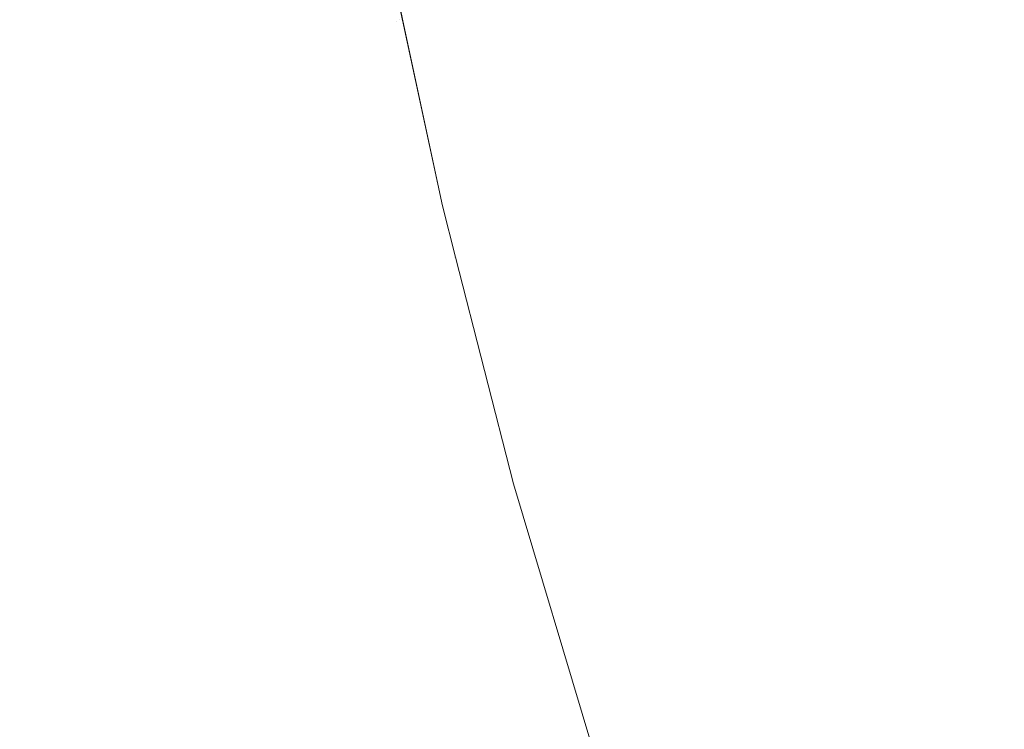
# Model space of a CAD drawing. Header units: centimetres. Extents: x -21.6 to 22.7, y 3.4 to 5.2.
# Tile 121 of 256: x -6.7163 to -6.6848, y 3.8291 to 3.8518. Entities that reach past the tile are written whole.
import ezdxf

# ---------------------------------------------------------------- set-up
doc = ezdxf.new("R2010")
doc.units = ezdxf.units.CM
doc.header["$LTSCALE"] = 2.54
doc.layers.add('Lucido design-1', color=7, linetype='Continuous')

# ---------------------------------------------------------------- blocks, each defined once
blk = doc.blocks.new('Gruppo-4-1')
at = {"color": 7, "linetype": 'Continuous', "lineweight": 9}
blk.add_3dface([(-21.503423, 5.100212, -1872.215514), (-21.503423, 3.500212, -1872.215514), (22.630348, 3.500212, -1872.215514), (22.630348, 5.100212, -1872.215514)], dxfattribs=at)
for points, invisible_edges in [([(-6.705924, 3.859172, -1872.925326), (-6.7057, 3.859228, -1872.921959), (-6.70428, 3.851769, -1872.921959), (-6.704378, 3.851739, -1872.923631)], 15), ([(-6.70428, 3.851769, -1872.921959), (-6.7057, 3.859228, -1872.921959), (-6.705572, 3.859261, -1872.918688), (-6.704153, 3.851807, -1872.918688)], 15), ([(-6.704737, 3.854943, -1872.915514), (-6.704153, 3.851807, -1872.918688), (-6.705572, 3.859261, -1872.918688)], 11), ([(-6.705525, 3.851395, -1872.934153), (-6.70582, 3.851307, -1872.935985), (-6.707254, 3.858837, -1872.935985), (-6.706957, 3.858912, -1872.934153)], 15), ([(-6.706957, 3.858912, -1872.934153), (-6.706692, 3.858979, -1872.932342), (-6.705262, 3.851474, -1872.932342), (-6.705525, 3.851395, -1872.934153)], 15), ([(-6.705029, 3.851544, -1872.930554), (-6.705262, 3.851474, -1872.932342), (-6.706692, 3.858979, -1872.932342), (-6.706457, 3.859038, -1872.930554)], 15), ([(-6.706457, 3.859038, -1872.930554), (-6.706251, 3.85909, -1872.928788), (-6.704826, 3.851605, -1872.928788), (-6.705029, 3.851544, -1872.930554)], 15), ([(-6.70465, 3.851658, -1872.927046), (-6.704826, 3.851605, -1872.928788), (-6.706251, 3.85909, -1872.928788), (-6.706074, 3.859134, -1872.927046)], 15), ([(-6.706074, 3.859134, -1872.927046), (-6.705924, 3.859172, -1872.925326), (-6.704501, 3.851702, -1872.925326), (-6.70465, 3.851658, -1872.927046)], 15), ([(-6.704378, 3.851739, -1872.923631), (-6.704501, 3.851702, -1872.925326), (-6.705924, 3.859172, -1872.925326)], 11), ([(-6.708349, 3.858562, -1872.941603), (-6.707949, 3.858663, -1872.939711), (-6.706508, 3.8511, -1872.939711), (-6.706905, 3.850981, -1872.941603)], 15), ([(-6.706147, 3.851208, -1872.937837), (-6.706508, 3.8511, -1872.939711), (-6.707949, 3.858663, -1872.939711), (-6.707584, 3.858754, -1872.937837)], 15), ([(-6.707584, 3.858754, -1872.937837), (-6.707254, 3.858837, -1872.935985), (-6.70582, 3.851307, -1872.935985), (-6.706147, 3.851208, -1872.937837)], 15), ([(-6.707808, 3.85071, -1872.945443), (-6.708318, 3.850557, -1872.947388), (-6.709775, 3.858203, -1872.947388), (-6.70926, 3.858333, -1872.945443)], 15), ([(-6.70926, 3.858333, -1872.945443), (-6.708785, 3.858452, -1872.943514), (-6.707338, 3.850851, -1872.943514), (-6.707808, 3.85071, -1872.945443)], 15), ([(-6.706905, 3.850981, -1872.941603), (-6.707338, 3.850851, -1872.943514), (-6.708785, 3.858452, -1872.943514), (-6.708349, 3.858562, -1872.941603)], 15), ([(-6.708868, 3.850392, -1872.949348), (-6.70946, 3.850214, -1872.951323), (-6.710926, 3.857913, -1872.951323), (-6.710329, 3.858064, -1872.949348)], 15), ([(-6.710329, 3.858064, -1872.949348), (-6.709775, 3.858203, -1872.947388), (-6.708318, 3.850557, -1872.947388), (-6.708868, 3.850392, -1872.949348)], 15), ([(-6.710094, 3.850024, -1872.953311), (-6.710773, 3.849821, -1872.955309), (-6.712251, 3.85758, -1872.955309), (-6.711566, 3.857752, -1872.953311)], 15), ([(-6.711566, 3.857752, -1872.953311), (-6.710926, 3.857913, -1872.951323), (-6.70946, 3.850214, -1872.951323), (-6.710094, 3.850024, -1872.953311)], 15), ([(-6.683238, 3.850937, -1872.6505), (-6.684558, 3.850474, -1872.652484), (-6.686076, 3.857231, -1872.652484), (-6.684742, 3.857631, -1872.6505)], 15), ([(-6.711497, 3.849603, -1872.957318), (-6.712267, 3.849372, -1872.959334), (-6.713758, 3.857201, -1872.959334), (-6.712981, 3.857396, -1872.957318)], 15), ([(-6.712981, 3.857396, -1872.957318), (-6.712251, 3.85758, -1872.955309), (-6.710773, 3.849821, -1872.955309), (-6.711497, 3.849603, -1872.957318)], 15), ([(-6.713085, 3.849127, -1872.961357), (-6.713952, 3.848867, -1872.963384), (-6.715458, 3.856773, -1872.963384), (-6.714584, 3.856993, -1872.961357)], 15), ([(-6.714584, 3.856993, -1872.961357), (-6.713758, 3.857201, -1872.959334), (-6.712267, 3.849372, -1872.959334), (-6.713085, 3.849127, -1872.961357)], 15), ([(-6.687367, 3.856843, -1872.654508), (-6.686076, 3.857231, -1872.652484), (-6.684558, 3.850474, -1872.652484), (-6.685834, 3.850026, -1872.654508)], 15), ([(-6.716384, 3.85654, -1872.965413), (-6.715458, 3.856773, -1872.963384), (-6.713952, 3.848867, -1872.963384), (-6.71487, 3.848591, -1872.965413)], 15), ([(-6.685834, 3.850026, -1872.654508), (-6.687067, 3.849593, -1872.656569), (-6.688612, 3.85647, -1872.656569), (-6.687367, 3.856843, -1872.654508)], 15), ([(-6.71487, 3.848591, -1872.965413), (-6.715838, 3.848301, -1872.967443), (-6.71736, 3.856294, -1872.967443), (-6.716384, 3.85654, -1872.965413)], 15), ([(-6.689813, 3.856109, -1872.658665), (-6.688612, 3.85647, -1872.656569), (-6.687067, 3.849593, -1872.656569), (-6.688255, 3.849177, -1872.658665)], 15), ([(-6.71839, 3.856035, -1872.96947), (-6.71736, 3.856294, -1872.967443), (-6.715838, 3.848301, -1872.967443), (-6.716858, 3.847995, -1872.96947)], 15), ([(-6.688255, 3.849177, -1872.658665), (-6.689396, 3.848776, -1872.660793), (-6.690967, 3.855763, -1872.660793), (-6.689813, 3.856109, -1872.658665)], 15), ([(-6.692073, 3.855431, -1872.662952), (-6.690967, 3.855763, -1872.660793), (-6.689396, 3.848776, -1872.660793), (-6.690491, 3.848392, -1872.662952)], 15), ([(-6.690491, 3.848392, -1872.662952), (-6.691538, 3.848024, -1872.665138), (-6.693132, 3.855114, -1872.665138), (-6.692073, 3.855431, -1872.662952)], 15), ([(-6.694142, 3.854811, -1872.66735), (-6.693132, 3.855114, -1872.665138), (-6.691538, 3.848024, -1872.665138), (-6.692538, 3.847674, -1872.66735)], 15), ([(-6.704737, 3.854943, -1872.915514), (-6.704071, 3.851828, -1872.915514), (-6.704153, 3.851807, -1872.918688)], 10), ([(-6.704737, 3.854943, -1872.715514), (-6.702798, 3.845869, -1872.715514), (-6.702798, 3.845869, -1872.915514), (-6.704071, 3.851828, -1872.915514)], 10), ([(-6.702798, 3.845869, -1872.715514), (-6.704737, 3.854943, -1872.715514), (-6.704092, 3.851825, -1872.713294)], 10), ([(-6.692538, 3.847674, -1872.66735), (-6.693489, 3.84734, -1872.669585), (-6.695103, 3.854522, -1872.669585), (-6.694142, 3.854811, -1872.66735)], 15), ([(-6.696014, 3.854249, -1872.67184), (-6.695103, 3.854522, -1872.669585), (-6.693489, 3.84734, -1872.669585), (-6.69439, 3.847024, -1872.67184)], 15), ([(-6.69439, 3.847024, -1872.67184), (-6.695243, 3.846724, -1872.674113), (-6.696876, 3.85399, -1872.674113), (-6.696014, 3.854249, -1872.67184)], 15), ([(-6.697688, 3.853747, -1872.676402), (-6.696876, 3.85399, -1872.674113), (-6.695243, 3.846724, -1872.674113), (-6.696046, 3.846442, -1872.676402)], 15), ([(-6.696046, 3.846442, -1872.676402), (-6.6968, 3.846178, -1872.678705), (-6.69845, 3.853518, -1872.678705), (-6.697688, 3.853747, -1872.676402)], 15), ([(-6.697504, 3.845931, -1872.681018), (-6.698159, 3.845701, -1872.683339), (-6.699824, 3.853106, -1872.683339), (-6.699162, 3.853304, -1872.681018)], 15), ([(-6.699162, 3.853304, -1872.681018), (-6.69845, 3.853518, -1872.678705), (-6.6968, 3.846178, -1872.678705), (-6.697504, 3.845931, -1872.681018)], 15), ([(-6.698765, 3.845488, -1872.685667), (-6.699322, 3.845293, -1872.687998), (-6.700999, 3.852753, -1872.687998), (-6.700436, 3.852922, -1872.685667)], 15), ([(-6.700436, 3.852922, -1872.685667), (-6.699824, 3.853106, -1872.683339), (-6.698159, 3.845701, -1872.683339), (-6.698765, 3.845488, -1872.685667)], 15), ([(-6.699831, 3.845114, -1872.690331), (-6.700291, 3.844953, -1872.692664), (-6.701978, 3.852459, -1872.692664), (-6.701513, 3.852599, -1872.690331)], 15), ([(-6.701513, 3.852599, -1872.690331), (-6.700999, 3.852753, -1872.687998), (-6.699322, 3.845293, -1872.687998), (-6.699831, 3.845114, -1872.690331)], 15), ([(-6.700704, 3.844808, -1872.694993), (-6.70107, 3.844679, -1872.697318), (-6.702766, 3.852223, -1872.697318), (-6.702396, 3.852334, -1872.694993)], 15), ([(-6.702396, 3.852334, -1872.694993), (-6.701978, 3.852459, -1872.692664), (-6.700291, 3.844953, -1872.692664), (-6.700704, 3.844808, -1872.694993)], 15), ([(-6.701894, 3.84439, -1872.704243), (-6.70208, 3.844325, -1872.706529), (-6.703786, 3.851917, -1872.706529), (-6.703598, 3.851973, -1872.704243)], 15), ([(-6.703598, 3.851973, -1872.704243), (-6.703366, 3.852043, -1872.701944), (-6.701664, 3.844471, -1872.701944), (-6.701894, 3.84439, -1872.704243)], 15), ([(-6.70139, 3.844567, -1872.699636), (-6.701664, 3.844471, -1872.701944), (-6.703366, 3.852043, -1872.701944), (-6.703089, 3.852126, -1872.699636)], 15), ([(-6.703089, 3.852126, -1872.699636), (-6.702766, 3.852223, -1872.697318), (-6.70107, 3.844679, -1872.697318), (-6.70139, 3.844567, -1872.699636)], 15), ([(-6.702935, 3.844025, -1872.927046), (-6.703108, 3.843964, -1872.928788), (-6.704826, 3.851605, -1872.928788), (-6.70465, 3.851658, -1872.927046)], 15), ([(-6.70465, 3.851658, -1872.927046), (-6.704501, 3.851702, -1872.925326), (-6.702787, 3.844077, -1872.925326), (-6.702935, 3.844025, -1872.927046)], 15), ([(-6.702666, 3.84412, -1872.923631), (-6.702787, 3.844077, -1872.925326), (-6.704501, 3.851702, -1872.925326), (-6.704378, 3.851739, -1872.923631)], 15), ([(-6.704378, 3.851739, -1872.923631), (-6.70428, 3.851769, -1872.921959), (-6.702568, 3.844154, -1872.921959), (-6.702666, 3.84412, -1872.923631)], 15), ([(-6.70428, 3.851769, -1872.921959), (-6.704153, 3.851807, -1872.918688), (-6.702443, 3.844198, -1872.918688), (-6.702494, 3.84418, -1872.920311)], 15), ([(-6.702494, 3.84418, -1872.920311), (-6.702568, 3.844154, -1872.921959), (-6.70428, 3.851769, -1872.921959)], 11), ([(-6.704153, 3.851807, -1872.918688), (-6.704071, 3.851828, -1872.915514), (-6.702798, 3.845869, -1872.915514)], 9), ([(-6.702798, 3.845869, -1872.915514), (-6.702412, 3.844209, -1872.917089), (-6.704153, 3.851807, -1872.918688)], 11), ([(-6.702412, 3.844209, -1872.917089), (-6.702443, 3.844198, -1872.918688), (-6.704153, 3.851807, -1872.918688)], 11), ([(-6.704092, 3.851825, -1872.713294), (-6.704032, 3.851843, -1872.711056), (-6.702323, 3.84424, -1872.711056), (-6.702383, 3.844219, -1872.713294)], 15), ([(-6.704092, 3.851825, -1872.713294), (-6.702383, 3.844219, -1872.713294), (-6.702798, 3.845869, -1872.715514)], 11), ([(-6.702222, 3.844275, -1872.7088), (-6.702323, 3.84424, -1872.711056), (-6.704032, 3.851843, -1872.711056), (-6.70393, 3.851874, -1872.7088)], 15), ([(-6.70393, 3.851874, -1872.7088), (-6.703786, 3.851917, -1872.706529), (-6.70208, 3.844325, -1872.706529), (-6.702222, 3.844275, -1872.7088)], 15), ([(-6.703801, 3.843721, -1872.934153), (-6.704092, 3.843619, -1872.935985), (-6.70582, 3.851307, -1872.935985), (-6.705525, 3.851395, -1872.934153)], 15), ([(-6.705525, 3.851395, -1872.934153), (-6.705262, 3.851474, -1872.932342), (-6.70354, 3.843813, -1872.932342), (-6.703801, 3.843721, -1872.934153)], 15), ([(-6.70331, 3.843894, -1872.930554), (-6.70354, 3.843813, -1872.932342), (-6.705262, 3.851474, -1872.932342), (-6.705029, 3.851544, -1872.930554)], 15), ([(-6.705029, 3.851544, -1872.930554), (-6.704826, 3.851605, -1872.928788), (-6.703108, 3.843964, -1872.928788), (-6.70331, 3.843894, -1872.930554)], 15), ([(-6.706905, 3.850981, -1872.941603), (-6.706508, 3.8511, -1872.939711), (-6.704773, 3.84338, -1872.939711), (-6.705166, 3.843242, -1872.941603)], 15), ([(-6.704416, 3.843505, -1872.937837), (-6.704773, 3.84338, -1872.939711), (-6.706508, 3.8511, -1872.939711), (-6.706147, 3.851208, -1872.937837)], 15), ([(-6.706147, 3.851208, -1872.937837), (-6.70582, 3.851307, -1872.935985), (-6.704092, 3.843619, -1872.935985), (-6.704416, 3.843505, -1872.937837)], 15), ([(-6.70606, 3.842929, -1872.945443), (-6.706564, 3.842752, -1872.947388), (-6.708318, 3.850557, -1872.947388), (-6.707808, 3.85071, -1872.945443)], 15), ([(-6.707808, 3.85071, -1872.945443), (-6.707338, 3.850851, -1872.943514), (-6.705594, 3.843092, -1872.943514), (-6.70606, 3.842929, -1872.945443)], 15), ([(-6.705166, 3.843242, -1872.941603), (-6.705594, 3.843092, -1872.943514), (-6.707338, 3.850851, -1872.943514), (-6.706905, 3.850981, -1872.941603)], 15), ([(-6.707108, 3.842561, -1872.949348), (-6.707693, 3.842355, -1872.951323), (-6.70946, 3.850214, -1872.951323), (-6.708868, 3.850392, -1872.949348)], 15), ([(-6.708868, 3.850392, -1872.949348), (-6.708318, 3.850557, -1872.947388), (-6.706564, 3.842752, -1872.947388), (-6.707108, 3.842561, -1872.949348)], 15), ([(-6.685834, 3.850026, -1872.654508), (-6.684558, 3.850474, -1872.652484), (-6.682763, 3.843593, -1872.652484), (-6.684023, 3.843083, -1872.654508)], 15), ([(-6.710094, 3.850024, -1872.953311), (-6.70946, 3.850214, -1872.951323), (-6.707693, 3.842355, -1872.951323), (-6.708321, 3.842135, -1872.953311)], 15), ([(-6.711497, 3.849603, -1872.957318), (-6.710773, 3.849821, -1872.955309), (-6.708992, 3.841899, -1872.955309), (-6.709709, 3.841648, -1872.957318)], 15), ([(-6.708321, 3.842135, -1872.953311), (-6.708992, 3.841899, -1872.955309), (-6.710773, 3.849821, -1872.955309), (-6.710094, 3.850024, -1872.953311)], 15), ([(-6.684023, 3.843083, -1872.654508), (-6.68524, 3.84259, -1872.656569), (-6.687067, 3.849593, -1872.656569), (-6.685834, 3.850026, -1872.654508)], 15), ([(-6.709709, 3.841648, -1872.957318), (-6.710471, 3.841381, -1872.959334), (-6.712267, 3.849372, -1872.959334), (-6.711497, 3.849603, -1872.957318)], 15), ([(-6.688255, 3.849177, -1872.658665), (-6.687067, 3.849593, -1872.656569), (-6.68524, 3.84259, -1872.656569), (-6.686413, 3.842116, -1872.658665)], 15), ([(-6.71128, 3.841096, -1872.961357), (-6.712138, 3.840795, -1872.963384), (-6.713952, 3.848867, -1872.963384), (-6.713085, 3.849127, -1872.961357)], 15), ([(-6.713085, 3.849127, -1872.961357), (-6.712267, 3.849372, -1872.959334), (-6.710471, 3.841381, -1872.959334), (-6.71128, 3.841096, -1872.961357)], 15), ([(-6.686413, 3.842116, -1872.658665), (-6.68754, 3.84166, -1872.660793), (-6.689396, 3.848776, -1872.660793), (-6.688255, 3.849177, -1872.658665)], 15), ([(-6.71487, 3.848591, -1872.965413), (-6.713952, 3.848867, -1872.963384), (-6.712138, 3.840795, -1872.963384), (-6.713046, 3.840477, -1872.965413)], 15), ([(-6.713046, 3.840477, -1872.965413), (-6.714004, 3.840141, -1872.967443), (-6.715838, 3.848301, -1872.967443), (-6.71487, 3.848591, -1872.965413)], 15), ([(-6.690491, 3.848392, -1872.662952), (-6.689396, 3.848776, -1872.660793), (-6.68754, 3.84166, -1872.660793), (-6.688621, 3.841223, -1872.662952)], 15), ([(-6.716858, 3.847995, -1872.96947), (-6.715838, 3.848301, -1872.967443), (-6.714004, 3.840141, -1872.967443), (-6.715013, 3.839787, -1872.96947)], 15), ([(-6.688621, 3.841223, -1872.662952), (-6.689655, 3.840804, -1872.665138), (-6.691538, 3.848024, -1872.665138), (-6.690491, 3.848392, -1872.662952)], 15), ([(-6.715013, 3.839787, -1872.96947), (-6.716075, 3.839414, -1872.971493), (-6.717932, 3.847673, -1872.971493), (-6.716858, 3.847995, -1872.96947)], 15), ([(-6.692538, 3.847674, -1872.66735), (-6.691538, 3.848024, -1872.665138), (-6.689655, 3.840804, -1872.665138), (-6.690642, 3.840405, -1872.66735)], 15), ([(-6.719059, 3.847334, -1872.973508), (-6.717932, 3.847673, -1872.971493), (-6.716075, 3.839414, -1872.971493), (-6.717191, 3.839022, -1872.973508)], 15), ([(-6.690642, 3.840405, -1872.66735), (-6.691581, 3.840025, -1872.669585), (-6.693489, 3.84734, -1872.669585), (-6.692538, 3.847674, -1872.66735)], 15), ([(-6.69439, 3.847024, -1872.67184), (-6.693489, 3.84734, -1872.669585), (-6.691581, 3.840025, -1872.669585), (-6.692471, 3.839665, -1872.67184)], 15), ([(-6.692471, 3.839665, -1872.67184), (-6.693313, 3.839324, -1872.674113), (-6.695243, 3.846724, -1872.674113), (-6.69439, 3.847024, -1872.67184)], 15), ([(-6.696046, 3.846442, -1872.676402), (-6.695243, 3.846724, -1872.674113), (-6.693313, 3.839324, -1872.674113), (-6.694106, 3.839003, -1872.676402)], 15), ([(-6.694106, 3.839003, -1872.676402), (-6.69485, 3.838702, -1872.678705), (-6.6968, 3.846178, -1872.678705), (-6.696046, 3.846442, -1872.676402)], 15), ([(-6.697504, 3.845931, -1872.681018), (-6.6968, 3.846178, -1872.678705), (-6.69485, 3.838702, -1872.678705), (-6.695546, 3.838421, -1872.681018)], 15), ([(-6.702798, 3.845869, -1872.915514), (-6.702376, 3.844219, -1872.915514), (-6.702412, 3.844209, -1872.917089)], 10), ([(-6.702376, 3.844219, -1872.915514), (-6.702798, 3.845869, -1872.915514), (-6.702798, 3.845869, -1872.715514), (-6.702376, 3.844219, -1872.715514)], 10), ([(-6.702383, 3.844219, -1872.713294), (-6.702376, 3.844219, -1872.715514), (-6.702798, 3.845869, -1872.715514)], 9), ([(-6.698765, 3.845488, -1872.685667), (-6.698159, 3.845701, -1872.683339), (-6.696192, 3.838159, -1872.683339), (-6.696791, 3.837917, -1872.685667)], 15), ([(-6.695546, 3.838421, -1872.681018), (-6.696192, 3.838159, -1872.683339), (-6.698159, 3.845701, -1872.683339), (-6.697504, 3.845931, -1872.681018)], 15), ([(-6.696791, 3.837917, -1872.685667), (-6.69734, 3.837695, -1872.687998), (-6.699322, 3.845293, -1872.687998), (-6.698765, 3.845488, -1872.685667)], 15), ([(-6.697843, 3.837492, -1872.690331), (-6.698297, 3.837308, -1872.692664), (-6.700291, 3.844953, -1872.692664), (-6.699831, 3.845114, -1872.690331)], 15), ([(-6.699831, 3.845114, -1872.690331), (-6.699322, 3.845293, -1872.687998), (-6.69734, 3.837695, -1872.687998), (-6.697843, 3.837492, -1872.690331)], 15), ([(-6.698705, 3.837143, -1872.694993), (-6.699066, 3.836997, -1872.697318), (-6.70107, 3.844679, -1872.697318), (-6.700704, 3.844808, -1872.694993)], 15), ([(-6.700704, 3.844808, -1872.694993), (-6.700291, 3.844953, -1872.692664), (-6.698297, 3.837308, -1872.692664), (-6.698705, 3.837143, -1872.694993)], 15), ([(-6.701894, 3.84439, -1872.704243), (-6.701664, 3.844471, -1872.701944), (-6.699653, 3.836759, -1872.701944), (-6.699879, 3.836668, -1872.704243)], 15), ([(-6.699382, 3.836869, -1872.699636), (-6.699653, 3.836759, -1872.701944), (-6.701664, 3.844471, -1872.701944), (-6.70139, 3.844567, -1872.699636)], 15), ([(-6.70139, 3.844567, -1872.699636), (-6.70107, 3.844679, -1872.697318), (-6.699066, 3.836997, -1872.697318), (-6.699382, 3.836869, -1872.699636)], 15), ([(-6.700641, 3.836359, -1872.923631), (-6.700762, 3.836311, -1872.925326), (-6.702787, 3.844077, -1872.925326), (-6.702666, 3.84412, -1872.923631)], 15), ([(-6.702666, 3.84412, -1872.923631), (-6.702568, 3.844154, -1872.921959), (-6.700545, 3.836398, -1872.921959), (-6.700641, 3.836359, -1872.923631)], 15), ([(-6.700472, 3.836428, -1872.920311), (-6.700545, 3.836398, -1872.921959), (-6.702568, 3.844154, -1872.921959), (-6.702494, 3.84418, -1872.920311)], 15), ([(-6.702494, 3.84418, -1872.920311), (-6.702443, 3.844198, -1872.918688), (-6.700421, 3.836448, -1872.918688), (-6.700472, 3.836428, -1872.920311)], 15), ([(-6.700391, 3.83646, -1872.917089), (-6.700421, 3.836448, -1872.918688), (-6.702443, 3.844198, -1872.918688), (-6.702412, 3.844209, -1872.917089)], 15), ([(-6.702412, 3.844209, -1872.917089), (-6.702376, 3.844219, -1872.915514), (-6.700524, 3.836976, -1872.915514)], 9), ([(-6.700524, 3.836976, -1872.915514), (-6.700391, 3.83646, -1872.917089), (-6.702412, 3.844209, -1872.917089)], 11), ([(-6.702383, 3.844219, -1872.713294), (-6.702323, 3.84424, -1872.711056), (-6.700303, 3.836496, -1872.711056), (-6.700362, 3.836472, -1872.713294)], 15), ([(-6.702383, 3.844219, -1872.713294), (-6.700362, 3.836472, -1872.713294), (-6.700524, 3.836976, -1872.715514)], 11), ([(-6.700524, 3.836976, -1872.715514), (-6.702376, 3.844219, -1872.715514), (-6.702383, 3.844219, -1872.713294)], 10), ([(-6.702376, 3.844219, -1872.715514), (-6.700524, 3.836976, -1872.715514), (-6.700524, 3.836976, -1872.915514), (-6.702376, 3.844219, -1872.915514)], 10), ([(-6.700204, 3.836536, -1872.7088), (-6.700303, 3.836496, -1872.711056), (-6.702323, 3.84424, -1872.711056), (-6.702222, 3.844275, -1872.7088)], 15), ([(-6.702222, 3.844275, -1872.7088), (-6.70208, 3.844325, -1872.706529), (-6.700063, 3.836593, -1872.706529), (-6.700204, 3.836536, -1872.7088)], 15), ([(-6.699879, 3.836668, -1872.704243), (-6.700063, 3.836593, -1872.706529), (-6.70208, 3.844325, -1872.706529), (-6.701894, 3.84439, -1872.704243)], 15), ([(-6.703801, 3.843721, -1872.934153), (-6.70354, 3.843813, -1872.932342), (-6.701505, 3.83601, -1872.932342), (-6.701762, 3.835906, -1872.934153)], 15), ([(-6.701278, 3.836102, -1872.930554), (-6.701505, 3.83601, -1872.932342), (-6.70354, 3.843813, -1872.932342), (-6.70331, 3.843894, -1872.930554)], 15), ([(-6.70331, 3.843894, -1872.930554), (-6.703108, 3.843964, -1872.928788), (-6.701079, 3.836182, -1872.928788), (-6.701278, 3.836102, -1872.930554)], 15), ([(-6.700907, 3.836252, -1872.927046), (-6.701079, 3.836182, -1872.928788), (-6.703108, 3.843964, -1872.928788), (-6.702935, 3.844025, -1872.927046)], 15), ([(-6.702935, 3.844025, -1872.927046), (-6.702787, 3.844077, -1872.925326), (-6.700762, 3.836311, -1872.925326), (-6.700907, 3.836252, -1872.927046)], 15), ([(-6.702369, 3.83566, -1872.937837), (-6.702722, 3.835517, -1872.939711), (-6.704773, 3.84338, -1872.939711), (-6.704416, 3.843505, -1872.937837)], 15), ([(-6.704416, 3.843505, -1872.937837), (-6.704092, 3.843619, -1872.935985), (-6.70205, 3.835789, -1872.935985), (-6.702369, 3.83566, -1872.937837)], 15), ([(-6.701762, 3.835906, -1872.934153), (-6.70205, 3.835789, -1872.935985), (-6.704092, 3.843619, -1872.935985), (-6.703801, 3.843721, -1872.934153)], 15), ([(-6.70311, 3.835361, -1872.941603), (-6.703533, 3.835189, -1872.943514), (-6.705594, 3.843092, -1872.943514), (-6.705166, 3.843242, -1872.941603)], 15), ([(-6.705166, 3.843242, -1872.941603), (-6.704773, 3.84338, -1872.939711), (-6.702722, 3.835517, -1872.939711), (-6.70311, 3.835361, -1872.941603)], 15), ([(-6.703992, 3.835003, -1872.945443), (-6.70449, 3.834802, -1872.947388), (-6.706564, 3.842752, -1872.947388), (-6.70606, 3.842929, -1872.945443)], 15), ([(-6.70606, 3.842929, -1872.945443), (-6.705594, 3.843092, -1872.943514), (-6.703533, 3.835189, -1872.943514), (-6.703992, 3.835003, -1872.945443)], 15), ([(-6.681914, 3.83603, -1872.654508), (-6.683113, 3.835476, -1872.656569), (-6.68524, 3.84259, -1872.656569), (-6.684023, 3.843083, -1872.654508)], 15), ([(-6.705028, 3.834585, -1872.949348), (-6.705606, 3.834351, -1872.951323), (-6.707693, 3.842355, -1872.951323), (-6.707108, 3.842561, -1872.949348)], 15), ([(-6.707108, 3.842561, -1872.949348), (-6.706564, 3.842752, -1872.947388), (-6.70449, 3.834802, -1872.947388), (-6.705028, 3.834585, -1872.949348)], 15), ([(-6.686413, 3.842116, -1872.658665), (-6.68524, 3.84259, -1872.656569), (-6.683113, 3.835476, -1872.656569), (-6.684268, 3.834943, -1872.658665)], 15), ([(-6.708321, 3.842135, -1872.953311), (-6.707693, 3.842355, -1872.951323), (-6.705606, 3.834351, -1872.951323), (-6.706225, 3.8341, -1872.953311)], 15), ([(-6.709709, 3.841648, -1872.957318), (-6.708992, 3.841899, -1872.955309), (-6.706888, 3.833832, -1872.955309), (-6.707595, 3.833546, -1872.957318)], 15), ([(-6.706225, 3.8341, -1872.953311), (-6.706888, 3.833832, -1872.955309), (-6.708992, 3.841899, -1872.955309), (-6.708321, 3.842135, -1872.953311)], 15), ([(-6.684268, 3.834943, -1872.658665), (-6.685379, 3.834431, -1872.660793), (-6.68754, 3.84166, -1872.660793), (-6.686413, 3.842116, -1872.658665)], 15), ([(-6.707595, 3.833546, -1872.957318), (-6.708348, 3.833241, -1872.959334), (-6.710471, 3.841381, -1872.959334), (-6.709709, 3.841648, -1872.957318)], 15), ([(-6.688621, 3.841223, -1872.662952), (-6.68754, 3.84166, -1872.660793), (-6.685379, 3.834431, -1872.660793), (-6.686444, 3.83394, -1872.662952)], 15), ([(-6.71128, 3.841096, -1872.961357), (-6.710471, 3.841381, -1872.959334), (-6.708348, 3.833241, -1872.959334), (-6.709147, 3.832918, -1872.961357)], 15), ([(-6.709147, 3.832918, -1872.961357), (-6.709994, 3.832575, -1872.963384), (-6.712138, 3.840795, -1872.963384), (-6.71128, 3.841096, -1872.961357)], 15), ([(-6.686444, 3.83394, -1872.662952), (-6.687462, 3.83347, -1872.665138), (-6.689655, 3.840804, -1872.665138), (-6.688621, 3.841223, -1872.662952)], 15), ([(-6.713046, 3.840477, -1872.965413), (-6.712138, 3.840795, -1872.963384), (-6.709994, 3.832575, -1872.963384), (-6.71089, 3.832213, -1872.965413)], 15), ([(-6.690642, 3.840405, -1872.66735), (-6.689655, 3.840804, -1872.665138), (-6.687462, 3.83347, -1872.665138), (-6.688434, 3.833021, -1872.66735)], 15), ([(-6.71089, 3.832213, -1872.965413), (-6.711836, 3.83183, -1872.967443), (-6.714004, 3.840141, -1872.967443), (-6.713046, 3.840477, -1872.965413)], 15), ([(-6.688434, 3.833021, -1872.66735), (-6.689359, 3.832594, -1872.669585), (-6.691581, 3.840025, -1872.669585), (-6.690642, 3.840405, -1872.66735)], 15), ([(-6.715013, 3.839787, -1872.96947), (-6.714004, 3.840141, -1872.967443), (-6.711836, 3.83183, -1872.967443), (-6.712833, 3.831427, -1872.96947)], 15), ([(-6.692471, 3.839665, -1872.67184), (-6.691581, 3.840025, -1872.669585), (-6.689359, 3.832594, -1872.669585), (-6.690236, 3.83219, -1872.67184)], 15), ([(-6.712833, 3.831427, -1872.96947), (-6.713881, 3.831002, -1872.971493), (-6.716075, 3.839414, -1872.971493), (-6.715013, 3.839787, -1872.96947)], 15), ([(-6.717191, 3.839022, -1872.973508), (-6.716075, 3.839414, -1872.971493), (-6.713881, 3.831002, -1872.971493), (-6.714983, 3.830557, -1872.973508)], 15), ([(-6.690236, 3.83219, -1872.67184), (-6.691065, 3.831807, -1872.674113), (-6.693313, 3.839324, -1872.674113), (-6.692471, 3.839665, -1872.67184)], 15), ([(-6.694106, 3.839003, -1872.676402), (-6.693313, 3.839324, -1872.674113), (-6.691065, 3.831807, -1872.674113), (-6.691847, 3.831446, -1872.676402)], 15), ([(-6.714983, 3.830557, -1872.973508), (-6.716137, 3.83009, -1872.975514), (-6.71836, 3.838612, -1872.975514), (-6.717191, 3.839022, -1872.973508)], 15), ([(-6.691847, 3.831446, -1872.676402), (-6.69258, 3.831108, -1872.678705), (-6.69485, 3.838702, -1872.678705), (-6.694106, 3.839003, -1872.676402)], 15), ([(-6.719585, 3.838182, -1872.977507), (-6.71836, 3.838612, -1872.975514), (-6.716137, 3.83009, -1872.975514), (-6.717346, 3.829601, -1872.977507)], 15), ([(-6.695546, 3.838421, -1872.681018), (-6.69485, 3.838702, -1872.678705), (-6.69258, 3.831108, -1872.678705), (-6.693265, 3.830792, -1872.681018)], 15), ([(-6.696791, 3.837917, -1872.685667), (-6.696192, 3.838159, -1872.683339), (-6.693902, 3.830498, -1872.683339), (-6.694491, 3.830226, -1872.685667)], 15), ([(-6.693265, 3.830792, -1872.681018), (-6.693902, 3.830498, -1872.683339), (-6.696192, 3.838159, -1872.683339), (-6.695546, 3.838421, -1872.681018)], 15), ([(-6.694491, 3.830226, -1872.685667), (-6.695033, 3.829976, -1872.687998), (-6.69734, 3.837695, -1872.687998), (-6.696791, 3.837917, -1872.685667)], 15), ([(-6.695527, 3.829748, -1872.690331), (-6.695975, 3.829541, -1872.692664), (-6.698297, 3.837308, -1872.692664), (-6.697843, 3.837492, -1872.690331)], 15), ([(-6.697843, 3.837492, -1872.690331), (-6.69734, 3.837695, -1872.687998), (-6.695033, 3.829976, -1872.687998), (-6.695527, 3.829748, -1872.690331)], 15), ([(-6.698705, 3.837143, -1872.694993), (-6.698297, 3.837308, -1872.692664), (-6.695975, 3.829541, -1872.692664), (-6.696377, 3.829356, -1872.694993)], 15), ([(-6.700391, 3.83646, -1872.917089), (-6.700524, 3.836976, -1872.915514), (-6.698022, 3.828596, -1872.915514), (-6.698038, 3.82859, -1872.917089)], 13), ([(-6.698022, 3.828596, -1872.915514), (-6.700524, 3.836976, -1872.915514), (-6.700524, 3.836976, -1872.715514), (-6.698022, 3.828596, -1872.715514)], 10), ([(-6.698009, 3.828603, -1872.713294), (-6.698022, 3.828596, -1872.715514), (-6.700524, 3.836976, -1872.715514), (-6.700362, 3.836472, -1872.713294)], 13), ([(-6.697044, 3.829048, -1872.699636), (-6.697311, 3.828925, -1872.701944), (-6.699653, 3.836759, -1872.701944), (-6.699382, 3.836869, -1872.699636)], 15), ([(-6.699382, 3.836869, -1872.699636), (-6.699066, 3.836997, -1872.697318), (-6.696733, 3.829192, -1872.697318), (-6.697044, 3.829048, -1872.699636)], 15), ([(-6.696377, 3.829356, -1872.694993), (-6.696733, 3.829192, -1872.697318), (-6.699066, 3.836997, -1872.697318), (-6.698705, 3.837143, -1872.694993)], 15), ([(-6.700204, 3.836536, -1872.7088), (-6.700063, 3.836593, -1872.706529), (-6.697714, 3.828739, -1872.706529), (-6.697853, 3.828675, -1872.7088)], 15), ([(-6.697534, 3.828822, -1872.704243), (-6.697714, 3.828739, -1872.706529), (-6.700063, 3.836593, -1872.706529), (-6.699879, 3.836668, -1872.704243)], 15), ([(-6.699879, 3.836668, -1872.704243), (-6.699653, 3.836759, -1872.701944), (-6.697311, 3.828925, -1872.701944), (-6.697534, 3.828822, -1872.704243)], 15), ([(-6.698546, 3.828355, -1872.927046), (-6.698715, 3.828277, -1872.928788), (-6.701079, 3.836182, -1872.928788), (-6.700907, 3.836252, -1872.927046)], 15), ([(-6.700907, 3.836252, -1872.927046), (-6.700762, 3.836311, -1872.925326), (-6.698403, 3.828421, -1872.925326), (-6.698546, 3.828355, -1872.927046)], 15), ([(-6.698284, 3.828476, -1872.923631), (-6.698403, 3.828421, -1872.925326), (-6.700762, 3.836311, -1872.925326), (-6.700641, 3.836359, -1872.923631)], 15), ([(-6.700641, 3.836359, -1872.923631), (-6.700545, 3.836398, -1872.921959), (-6.69819, 3.82852, -1872.921959), (-6.698284, 3.828476, -1872.923631)], 15), ([(-6.698118, 3.828553, -1872.920311), (-6.69819, 3.82852, -1872.921959), (-6.700545, 3.836398, -1872.921959), (-6.700472, 3.836428, -1872.920311)], 15), ([(-6.700472, 3.836428, -1872.920311), (-6.700421, 3.836448, -1872.918688), (-6.698067, 3.828576, -1872.918688), (-6.698118, 3.828553, -1872.920311)], 15), ([(-6.698038, 3.82859, -1872.917089), (-6.698067, 3.828576, -1872.918688), (-6.700421, 3.836448, -1872.918688), (-6.700391, 3.83646, -1872.917089)], 15), ([(-6.700362, 3.836472, -1872.713294), (-6.700303, 3.836496, -1872.711056), (-6.697951, 3.82863, -1872.711056), (-6.698009, 3.828603, -1872.713294)], 15), ([(-6.697853, 3.828675, -1872.7088), (-6.697951, 3.82863, -1872.711056), (-6.700303, 3.836496, -1872.711056), (-6.700204, 3.836536, -1872.7088)], 15), ([(-6.701762, 3.835906, -1872.934153), (-6.701505, 3.83601, -1872.932342), (-6.699135, 3.828083, -1872.932342), (-6.699388, 3.827966, -1872.934153)], 15), ([(-6.698911, 3.828187, -1872.930554), (-6.699135, 3.828083, -1872.932342), (-6.701505, 3.83601, -1872.932342), (-6.701278, 3.836102, -1872.930554)], 15), ([(-6.701278, 3.836102, -1872.930554), (-6.701079, 3.836182, -1872.928788), (-6.698715, 3.828277, -1872.928788), (-6.698911, 3.828187, -1872.930554)], 15), ([(-6.699987, 3.82769, -1872.937837), (-6.700334, 3.82753, -1872.939711), (-6.702722, 3.835517, -1872.939711), (-6.702369, 3.83566, -1872.937837)], 15), ([(-6.702369, 3.83566, -1872.937837), (-6.70205, 3.835789, -1872.935985), (-6.699672, 3.827836, -1872.935985), (-6.699987, 3.82769, -1872.937837)], 15), ([(-6.699388, 3.827966, -1872.934153), (-6.699672, 3.827836, -1872.935985), (-6.70205, 3.835789, -1872.935985), (-6.701762, 3.835906, -1872.934153)], 15), ([(-6.700716, 3.827354, -1872.941603), (-6.701132, 3.827162, -1872.943514), (-6.703533, 3.835189, -1872.943514), (-6.70311, 3.835361, -1872.941603)], 15), ([(-6.70311, 3.835361, -1872.941603), (-6.702722, 3.835517, -1872.939711), (-6.700334, 3.82753, -1872.939711), (-6.700716, 3.827354, -1872.941603)], 15), ([(-6.701585, 3.826953, -1872.945443), (-6.702076, 3.826726, -1872.947388), (-6.70449, 3.834802, -1872.947388), (-6.703992, 3.835003, -1872.945443)], 15), ([(-6.703992, 3.835003, -1872.945443), (-6.703533, 3.835189, -1872.943514), (-6.701132, 3.827162, -1872.943514), (-6.701585, 3.826953, -1872.945443)], 15), ([(-6.705028, 3.834585, -1872.949348), (-6.70449, 3.834802, -1872.947388), (-6.702076, 3.826726, -1872.947388), (-6.702605, 3.826482, -1872.949348)], 15), ([(-6.681802, 3.827678, -1872.658665), (-6.682893, 3.827108, -1872.660793), (-6.685379, 3.834431, -1872.660793), (-6.684268, 3.834943, -1872.658665)], 15), ([(-6.706225, 3.8341, -1872.953311), (-6.705606, 3.834351, -1872.951323), (-6.703174, 3.826219, -1872.951323), (-6.703785, 3.825938, -1872.953311)], 15), ([(-6.702605, 3.826482, -1872.949348), (-6.703174, 3.826219, -1872.951323), (-6.705606, 3.834351, -1872.951323), (-6.705028, 3.834585, -1872.949348)], 15), ([(-6.686444, 3.83394, -1872.662952), (-6.685379, 3.834431, -1872.660793), (-6.682893, 3.827108, -1872.660793), (-6.683939, 3.826562, -1872.662952)], 15), ([(-6.703785, 3.825938, -1872.953311), (-6.704438, 3.825636, -1872.955309), (-6.706888, 3.833832, -1872.955309), (-6.706225, 3.8341, -1872.953311)], 15), ([(-6.707595, 3.833546, -1872.957318), (-6.706888, 3.833832, -1872.955309), (-6.704438, 3.825636, -1872.955309), (-6.705134, 3.825315, -1872.957318)], 15), ([(-6.683939, 3.826562, -1872.662952), (-6.68494, 3.82604, -1872.665138), (-6.687462, 3.83347, -1872.665138), (-6.686444, 3.83394, -1872.662952)], 15), ([(-6.705134, 3.825315, -1872.957318), (-6.705876, 3.824973, -1872.959334), (-6.708348, 3.833241, -1872.959334), (-6.707595, 3.833546, -1872.957318)], 15), ([(-6.688434, 3.833021, -1872.66735), (-6.687462, 3.83347, -1872.665138), (-6.68494, 3.82604, -1872.665138), (-6.685895, 3.825542, -1872.66735)], 15), ([(-6.709147, 3.832918, -1872.961357), (-6.708348, 3.833241, -1872.959334), (-6.705876, 3.824973, -1872.959334), (-6.706663, 3.82461, -1872.961357)], 15), ([(-6.706663, 3.82461, -1872.961357), (-6.707498, 3.824224, -1872.963384), (-6.709994, 3.832575, -1872.963384), (-6.709147, 3.832918, -1872.961357)], 15), ([(-6.685895, 3.825542, -1872.66735), (-6.686804, 3.825067, -1872.669585), (-6.689359, 3.832594, -1872.669585), (-6.688434, 3.833021, -1872.66735)], 15), ([(-6.71089, 3.832213, -1872.965413), (-6.709994, 3.832575, -1872.963384), (-6.707498, 3.824224, -1872.963384), (-6.70838, 3.823817, -1872.965413)], 15), ([(-6.690236, 3.83219, -1872.67184), (-6.689359, 3.832594, -1872.669585), (-6.686804, 3.825067, -1872.669585), (-6.687666, 3.824618, -1872.67184)], 15), ([(-6.70838, 3.823817, -1872.965413), (-6.709312, 3.823387, -1872.967443), (-6.711836, 3.83183, -1872.967443), (-6.71089, 3.832213, -1872.965413)], 15), ([(-6.687666, 3.824618, -1872.67184), (-6.68848, 3.824192, -1872.674113), (-6.691065, 3.831807, -1872.674113), (-6.690236, 3.83219, -1872.67184)], 15), ([(-6.712833, 3.831427, -1872.96947), (-6.711836, 3.83183, -1872.967443), (-6.709312, 3.823387, -1872.967443), (-6.710294, 3.822934, -1872.96947)], 15), ([(-6.691847, 3.831446, -1872.676402), (-6.691065, 3.831807, -1872.674113), (-6.68848, 3.824192, -1872.674113), (-6.689248, 3.823792, -1872.676402)], 15), ([(-6.710294, 3.822934, -1872.96947), (-6.711327, 3.822458, -1872.971493), (-6.713881, 3.831002, -1872.971493), (-6.712833, 3.831427, -1872.96947)], 15), ([(-6.689248, 3.823792, -1872.676402), (-6.689968, 3.823416, -1872.678705), (-6.69258, 3.831108, -1872.678705), (-6.691847, 3.831446, -1872.676402)], 15), ([(-6.714983, 3.830557, -1872.973508), (-6.713881, 3.831002, -1872.971493), (-6.711327, 3.822458, -1872.971493), (-6.712411, 3.821957, -1872.973508)], 15), ([(-6.693265, 3.830792, -1872.681018), (-6.69258, 3.831108, -1872.678705), (-6.689968, 3.823416, -1872.678705), (-6.690641, 3.823064, -1872.681018)], 15), ([(-6.690641, 3.823064, -1872.681018), (-6.691267, 3.822738, -1872.683339), (-6.693902, 3.830498, -1872.683339), (-6.693265, 3.830792, -1872.681018)], 15), ([(-6.712411, 3.821957, -1872.973508), (-6.713549, 3.821432, -1872.975514), (-6.716137, 3.83009, -1872.975514), (-6.714983, 3.830557, -1872.973508)], 15), ([(-6.694491, 3.830226, -1872.685667), (-6.693902, 3.830498, -1872.683339), (-6.691267, 3.822738, -1872.683339), (-6.691846, 3.822435, -1872.685667)], 15), ([(-6.717346, 3.829601, -1872.977507), (-6.716137, 3.83009, -1872.975514), (-6.713549, 3.821432, -1872.975514), (-6.71474, 3.820883, -1872.977507)], 15), ([(-6.695527, 3.829748, -1872.690331), (-6.695033, 3.829976, -1872.687998), (-6.692379, 3.822158, -1872.687998), (-6.692865, 3.821904, -1872.690331)], 15), ([(-6.691846, 3.822435, -1872.685667), (-6.692379, 3.822158, -1872.687998), (-6.695033, 3.829976, -1872.687998), (-6.694491, 3.830226, -1872.685667)], 15), ([(-6.692865, 3.821904, -1872.690331), (-6.693305, 3.821674, -1872.692664), (-6.695975, 3.829541, -1872.692664), (-6.695527, 3.829748, -1872.690331)], 15), ([(-6.71474, 3.820883, -1872.977507), (-6.715984, 3.820308, -1872.979485), (-6.71861, 3.829089, -1872.979485), (-6.717346, 3.829601, -1872.977507)], 15), ([(-6.693699, 3.821468, -1872.694993), (-6.694049, 3.821286, -1872.697318), (-6.696733, 3.829192, -1872.697318), (-6.696377, 3.829356, -1872.694993)], 15), ([(-6.696377, 3.829356, -1872.694993), (-6.695975, 3.829541, -1872.692664), (-6.693305, 3.821674, -1872.692664), (-6.693699, 3.821468, -1872.694993)], 15), ([(-6.697044, 3.829048, -1872.699636), (-6.696733, 3.829192, -1872.697318), (-6.694049, 3.821286, -1872.697318), (-6.694355, 3.821126, -1872.699636)], 15)]:
    blk.add_3dface(points, dxfattribs=dict(at, invisible_edges=invisible_edges))
blk = doc.blocks.new('Gruppo-5-1')
at = {"color": 7}
blk.add_blockref('Gruppo-4-1', (0, 0), dxfattribs=at)

msp = doc.modelspace()

# ---------------------------------------------------------------- block references
at = {"layer": 'Lucido design-1', "color": 7}
msp.add_blockref('Gruppo-5-1', (0, 0), dxfattribs=at)

doc.saveas('drawing.dxf')
